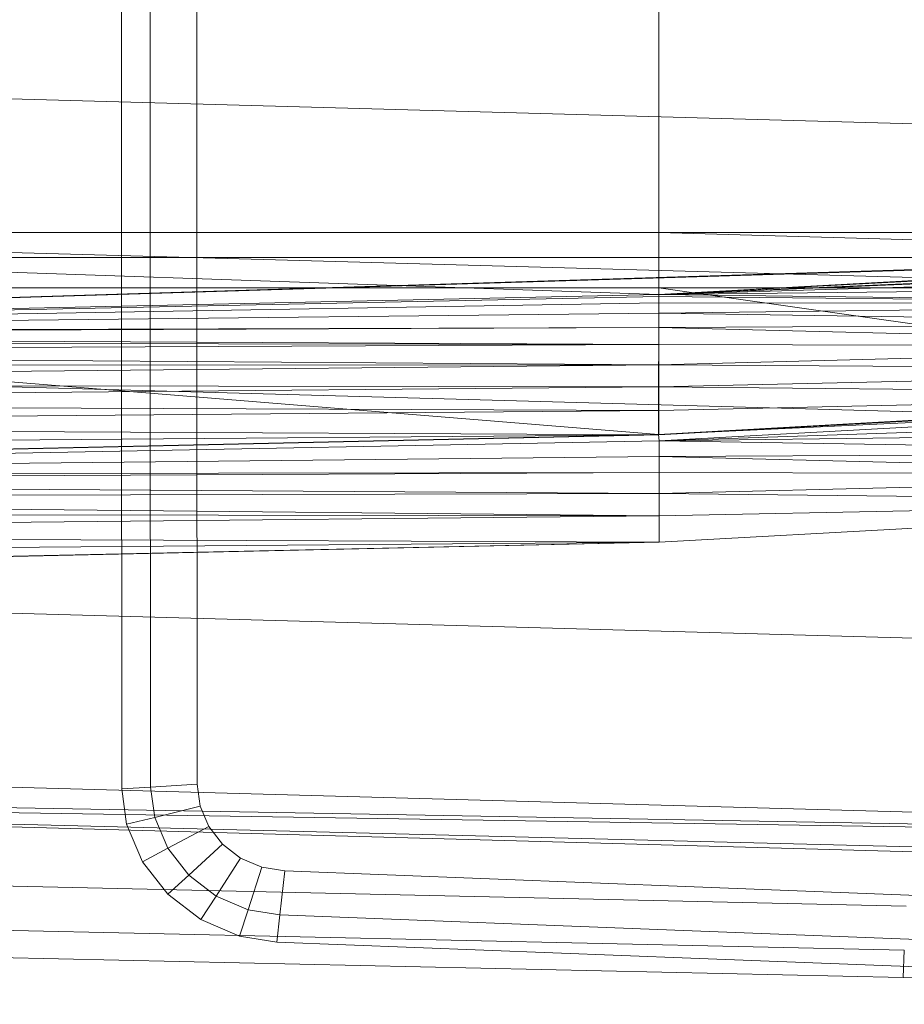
# Model space of a CAD drawing. Header units: metres. Extents: x 397.7 to 427.5, y 12.7 to 28.4.
# Tile 66 of 139: x 407.736 to 407.872, y 26.125 to 26.277. Entities that reach past the tile are written whole.
import ezdxf

# ---------------------------------------------------------------- set-up
doc = ezdxf.new("R2010")
doc.units = ezdxf.units.M
doc.layers.add('A-DETL-____-MBND', color=7, linetype='Continuous', lineweight=18)

# ---------------------------------------------------------------- blocks, each defined once
blk = doc.blocks.new('Family - Inodor P2-153200-05_CLI_AIGUA_P2')
at = {"layer": 'A-DETL-____-MBND', "color": 253, "true_color": 0xaaaaaa}
for p, q in [((0.19876, 0.12377), (0.19876, 0.27623)), ((0.19876, 0.12377), (0.19876, 0.27623)), ((0.2032, 0.12377), (0.2032, 0.27623)), ((0.2032, 0.12377), (0.2032, 0.27623)), ((0.2104, 0.27622), (0.2104, 0.12377)), ((0.2104, 0.12377), (0.2104, 0.27622)), ((0.2104, 0.27622), (0.2104, 0.12377)), ((0.2104, 0.27622), (0.2104, 0.12377)), ((0.28176, 0.13288), (0.28176, 0.26697)), ((0.28176, 0.13288), (0.28176, 0.26697)), ((0.28176, 0.26697), (0.28176, 0.13288)), ((0.28176, 0.13288), (0.28176, 0.26697)), ((0.51095, 0.14444), (0.00127, 0.15852)), ((0.51095, 0.12067), (0.00127, 0.13475)), ((0.52327, 0.1334), (0.00127, 0.11723)), ((0.28176, 0.13288), (0.00186, 0.13288)), ((0.28176, 0.13288), (0.00186, 0.13288)), ((0.28176, 0.12326), (0.00186, 0.13288)), ((0.28176, 0.12326), (0.00186, 0.13288)), ((0.00186, 0.13288), (0.28176, 0.13288)), ((0.28176, 0.13288), (0.00186, 0.13288)), ((0.00187, 0.11726), (0.52327, 0.1334)), ((0.00187, 0.11726), (0.52327, 0.1334)), ((0.00187, 0.11726), (0.51154, 0.13288)), ((0.00187, 0.11726), (0.51154, 0.13288)), ((0.39665, 0.13288), (0.28176, 0.13288)), ((0.28176, 0.13288), (0.28176, 0.12326)), ((0.39665, 0.1296), (0.28176, 0.13288)), ((0.39665, 0.13288), (0.28176, 0.13288)), ((0.39665, 0.1296), (0.28176, 0.13288)), ((0.28176, 0.12326), (0.28176, 0.13288)), ((0.28176, 0.12326), (0.51154, 0.13288)), ((0.28176, 0.12326), (0.51154, 0.13288)), ((0.28176, 0.13288), (0.39665, 0.13288)), ((0.28176, 0.13288), (0.28176, 0.12899)), ((0.39665, 0.13288), (0.28176, 0.13288)), ((0.28176, 0.12899), (0.28176, 0.13288)), ((0.28176, 0.12326), (0.39665, 0.1296)), ((0.28176, 0.12326), (0.39665, 0.1296)), ((0.39665, 0.1296), (0.28176, 0.12326)), ((0.28176, 0.12326), (0.39665, 0.1296)), ((0.00186, 0.12899), (0.28176, 0.12899)), ((0.28176, 0.12899), (0.00186, 0.12899)), ((0.39665, 0.12929), (0.28176, 0.12326)), ((0.28176, 0.12326), (0.39665, 0.12929)), ((0.28176, 0.12899), (0.39665, 0.12899)), ((0.28176, 0.12899), (0.28176, 0.12431)), ((0.39665, 0.12899), (0.28176, 0.12899)), ((0.28176, 0.12431), (0.28176, 0.12899)), ((0.39665, 0.12831), (0.28176, 0.12326)), ((0.28176, 0.12326), (0.39665, 0.12831)), ((0.39665, 0.12671), (0.28176, 0.12326)), ((0.28176, 0.12326), (0.39665, 0.12671)), ((0.00186, 0.12431), (0.28176, 0.12431)), ((0.28176, 0.12431), (0.00186, 0.12431)), ((0.28175, 0.10165), (0.00186, 0.12431)), ((0.28175, 0.10165), (0.00186, 0.12431)), ((0.1988, 0.04683), (0.19876, 0.12377)), ((0.1988, 0.04683), (0.19876, 0.12377)), ((0.20325, 0.0471), (0.2032, 0.12377)), ((0.20325, 0.0471), (0.2032, 0.12377)), ((0.2104, 0.12377), (0.21044, 0.04754)), ((0.21044, 0.04754), (0.2104, 0.12377)), ((0.2104, 0.12377), (0.21044, 0.04754)), ((0.2104, 0.12377), (0.21044, 0.04754)), ((0.28176, 0.12431), (0.28175, 0.10165)), ((0.28175, 0.10165), (0.28176, 0.12431)), ((0.39665, 0.12454), (0.28176, 0.12326)), ((0.28176, 0.12326), (0.39665, 0.12454)), ((0.28176, 0.12431), (0.39665, 0.12431)), ((0.39665, 0.12431), (0.28176, 0.12431)), ((0.39665, 0.10799), (0.28176, 0.12431)), ((0.39665, 0.10799), (0.28176, 0.12431)), ((0.00187, 0.11726), (0.28176, 0.12326)), ((0.00187, 0.11726), (0.28176, 0.12326)), ((0.28176, 0.12326), (0.00187, 0.11726)), ((0.00187, 0.11726), (0.28176, 0.12326)), ((0.28176, 0.12295), (0.00187, 0.11726)), ((0.00187, 0.11726), (0.28176, 0.12295)), ((0.28176, 0.12197), (0.00187, 0.11726)), ((0.00187, 0.11726), (0.28176, 0.12197)), ((0.39665, 0.12186), (0.28176, 0.12326)), ((0.39665, 0.12186), (0.28176, 0.12326)), ((0.28176, 0.12295), (0.28176, 0.12326)), ((0.28176, 0.12295), (0.28176, 0.12326)), ((0.39665, 0.12186), (0.28176, 0.12295)), ((0.39665, 0.12186), (0.28176, 0.12295)), ((0.28176, 0.12197), (0.28176, 0.12295)), ((0.28176, 0.12197), (0.28176, 0.12295)), ((0.39665, 0.12186), (0.28176, 0.12197)), ((0.39665, 0.12186), (0.28176, 0.12197)), ((0.28176, 0.12037), (0.28176, 0.12197)), ((0.28176, 0.12037), (0.28176, 0.12197)), ((0.39665, 0.12186), (0.28176, 0.12037)), ((0.28176, 0.12037), (0.39665, 0.12186)), ((0.28176, 0.12037), (0.00187, 0.11726)), ((0.00187, 0.11726), (0.28176, 0.12037)), ((0.39665, 0.11876), (0.28176, 0.12037)), ((0.39665, 0.11876), (0.28176, 0.12037)), ((0.28176, 0.11819), (0.28176, 0.12037)), ((0.28176, 0.11819), (0.28176, 0.12037)), ((0.28176, 0.11819), (0.00187, 0.11726)), ((0.00187, 0.11694), (0.28176, 0.11819)), ((0.00187, 0.11726), (0.28176, 0.11819)), ((0.00187, 0.11694), (0.28176, 0.11819)), ((0.39665, 0.11876), (0.28176, 0.11819)), ((0.28176, 0.11819), (0.39665, 0.11876)), ((0.39665, 0.11533), (0.28176, 0.11819)), ((0.28176, 0.11552), (0.28176, 0.11819)), ((0.39665, 0.11533), (0.28176, 0.11819)), ((0.28176, 0.11552), (0.28176, 0.11819)), ((0.28176, 0.11552), (0.00187, 0.11694)), ((0.28176, 0.11552), (0.00187, 0.11694)), ((0.28176, 0.11552), (0.00187, 0.11596)), ((0.28176, 0.11552), (0.00187, 0.11596)), ((0.28176, 0.11552), (0.00187, 0.11436)), ((0.00187, 0.11436), (0.28176, 0.11552)), ((0.28176, 0.11242), (0.00187, 0.11436)), ((0.28176, 0.11242), (0.00187, 0.11436)), ((0.39665, 0.11533), (0.28176, 0.11552)), ((0.39665, 0.11533), (0.28176, 0.11552)), ((0.28176, 0.11242), (0.28176, 0.11552)), ((0.28176, 0.11242), (0.28176, 0.11552)), ((0.39665, 0.11533), (0.28176, 0.11242)), ((0.28176, 0.11242), (0.39665, 0.11533)), ((0.51095, 0.09991), (0.00127, 0.11399)), ((0.28176, 0.11242), (0.00187, 0.11219)), ((0.00187, 0.10951), (0.28176, 0.11242)), ((0.00187, 0.11219), (0.28176, 0.11242)), ((0.00187, 0.10951), (0.28176, 0.11242)), ((0.39665, 0.11167), (0.28176, 0.11242)), ((0.39665, 0.11167), (0.28176, 0.11242)), ((0.28176, 0.10898), (0.28176, 0.11242)), ((0.28176, 0.10898), (0.28176, 0.11242)), ((0.39665, 0.11167), (0.28176, 0.10898)), ((0.28176, 0.10898), (0.39665, 0.11167)), ((0.28176, 0.10898), (0.00187, 0.10951)), ((0.28176, 0.10898), (0.00187, 0.10951)), ((0.28176, 0.10898), (0.00187, 0.10641)), ((0.00187, 0.10641), (0.28176, 0.10898)), ((0.39665, 0.1079), (0.28176, 0.10898)), ((0.39665, 0.1079), (0.28176, 0.10898)), ((0.28176, 0.10533), (0.28176, 0.10898)), ((0.28176, 0.10533), (0.28176, 0.10898)), ((0.39665, 0.10799), (0.28175, 0.10165)), ((0.28175, 0.10165), (0.39665, 0.10799)), ((0.3967, 0.10699), (0.28175, 0.10165)), ((0.28175, 0.10165), (0.3967, 0.10699)), ((0.39665, 0.1079), (0.28176, 0.10533)), ((0.28176, 0.10156), (0.39665, 0.1079)), ((0.28176, 0.10533), (0.39665, 0.1079)), ((0.28181, 0.10065), (0.3967, 0.10699)), ((0.28181, 0.10065), (0.3967, 0.10699)), ((0.28176, 0.10533), (0.00187, 0.10641)), ((0.28176, 0.10533), (0.00187, 0.10641)), ((0.28176, 0.10533), (0.00187, 0.10298)), ((0.00187, 0.10298), (0.28176, 0.10533)), ((0.28176, 0.10156), (0.28176, 0.10533)), ((0.28176, 0.10156), (0.28176, 0.10533)), ((0.3967, 0.10454), (0.28181, 0.10065)), ((0.28181, 0.10065), (0.3967, 0.10454)), ((0.28176, 0.10156), (0.00187, 0.10298)), ((0.28176, 0.10156), (0.00187, 0.10298)), ((0.3967, 0.1021), (0.28181, 0.10065)), ((0.28181, 0.10065), (0.3967, 0.1021)), ((0.28176, 0.10156), (0.00127, 0.09542)), ((0.28176, 0.10156), (0.00187, 0.09932)), ((0.00187, 0.09555), (0.28176, 0.10156)), ((0.00187, 0.09932), (0.28176, 0.10156)), ((0.00187, 0.09555), (0.28176, 0.10156)), ((0.28175, 0.10165), (0.00192, 0.09531)), ((0.00192, 0.09531), (0.28175, 0.10165)), ((0.28181, 0.10065), (0.00192, 0.09531)), ((0.00192, 0.09531), (0.28181, 0.10065)), ((0.28181, 0.10065), (0.28175, 0.10165)), ((0.28181, 0.10065), (0.28175, 0.10165)), ((0.3967, 0.09882), (0.28181, 0.10065)), ((0.3967, 0.09882), (0.28181, 0.10065)), ((0.28181, 0.0982), (0.28181, 0.10065)), ((0.28181, 0.0982), (0.28181, 0.10065)), ((0.28181, 0.0982), (0.00192, 0.09531)), ((0.00192, 0.09531), (0.28181, 0.0982)), ((0.3967, 0.09882), (0.28181, 0.0982)), ((0.28181, 0.0982), (0.3967, 0.09882)), ((0.3967, 0.0954), (0.28181, 0.0982)), ((0.3967, 0.0954), (0.28181, 0.0982)), ((0.28181, 0.09576), (0.28181, 0.0982)), ((0.28181, 0.09576), (0.28181, 0.0982)), ((0.28181, 0.09576), (0.00192, 0.09531)), ((0.00192, 0.09431), (0.28181, 0.09576)), ((0.00192, 0.09531), (0.28181, 0.09576)), ((0.00192, 0.09431), (0.28181, 0.09576)), ((0.3967, 0.0954), (0.28181, 0.09576)), ((0.3967, 0.0954), (0.28181, 0.09576)), ((0.28181, 0.09248), (0.28181, 0.09576)), ((0.28181, 0.09248), (0.28181, 0.09576)), ((0.3967, 0.0954), (0.28181, 0.09248)), ((0.28181, 0.09248), (0.3967, 0.0954)), ((0.28181, 0.09248), (0.00192, 0.09431)), ((0.28181, 0.09248), (0.00192, 0.09431)), ((0.28181, 0.09248), (0.00192, 0.09185)), ((0.00192, 0.09185), (0.28181, 0.09248)), ((0.28181, 0.08906), (0.00192, 0.09185)), ((0.28181, 0.08906), (0.00192, 0.09185)), ((0.39671, 0.09131), (0.28181, 0.09248)), ((0.28181, 0.08906), (0.28181, 0.09248)), ((0.39671, 0.09131), (0.28181, 0.09248)), ((0.28181, 0.08906), (0.28181, 0.09248)), ((0.39671, 0.09131), (0.28181, 0.08906)), ((0.28181, 0.08497), (0.39671, 0.09131)), ((0.28181, 0.08906), (0.39671, 0.09131)), ((0.28181, 0.08906), (0.00192, 0.08942)), ((0.28181, 0.08906), (0.00192, 0.08942)), ((0.28181, 0.08906), (0.00192, 0.08614)), ((0.00192, 0.08614), (0.28181, 0.08906)), ((0.28181, 0.08497), (0.28181, 0.08906)), ((0.28181, 0.08497), (0.28181, 0.08906)), ((0.28181, 0.08497), (0.00192, 0.08614)), ((0.28181, 0.08497), (0.00192, 0.08614)), ((0.28181, 0.08497), (0.00127, 0.07882)), ((0.28181, 0.08497), (0.00192, 0.08272)), ((0.00192, 0.07896), (0.28181, 0.08497)), ((0.00192, 0.08272), (0.28181, 0.08497)), ((0.00192, 0.07896), (0.28181, 0.08497)), ((0.51095, 0.06488), (0.00127, 0.07896)), ((0.51095, 0.03799), (0.00127, 0.05207)), ((0.21044, 0.04754), (0.20325, 0.0471)), ((0.20325, 0.0471), (0.21044, 0.04754)), ((0.21044, 0.04754), (0.2109, 0.04416)), ((0.2109, 0.04416), (0.21044, 0.04754)), ((0.21044, 0.04754), (0.2109, 0.04416)), ((0.21044, 0.04754), (0.2109, 0.04416)), ((0.51095, 0.03799), (0.00127, 0.04712)), ((0.51095, 0.03799), (0.00127, 0.04594)), ((0.51095, 0.03305), (0.00127, 0.04594)), ((0.51095, 0.03186), (0.00127, 0.04594)), ((0.20325, 0.0471), (0.1988, 0.04683)), ((0.1988, 0.04683), (0.20325, 0.0471)), ((0.19954, 0.04135), (0.1988, 0.04683)), ((0.19954, 0.04135), (0.1988, 0.04683)), ((0.20388, 0.04242), (0.20325, 0.0471)), ((0.20388, 0.04242), (0.20325, 0.0471)), ((0.2109, 0.04416), (0.20388, 0.04242)), ((0.20388, 0.04242), (0.2109, 0.04416)), ((0.2109, 0.04416), (0.21224, 0.041)), ((0.21224, 0.041), (0.2109, 0.04416)), ((0.2109, 0.04416), (0.21224, 0.041)), ((0.2109, 0.04416), (0.21224, 0.041)), ((0.20388, 0.04242), (0.19954, 0.04135)), ((0.19954, 0.04135), (0.20388, 0.04242)), ((0.20199, 0.03555), (0.19954, 0.04135)), ((0.20199, 0.03555), (0.19954, 0.04135)), ((0.20591, 0.03763), (0.20388, 0.04242)), ((0.20591, 0.03763), (0.20388, 0.04242)), ((0.21224, 0.041), (0.20591, 0.03763)), ((0.20591, 0.03763), (0.21224, 0.041)), ((0.21224, 0.041), (0.21437, 0.03826)), ((0.21437, 0.03826), (0.21224, 0.041)), ((0.21224, 0.041), (0.21437, 0.03826)), ((0.21224, 0.041), (0.21437, 0.03826)), ((0.21437, 0.03826), (0.20914, 0.03349)), ((0.20914, 0.03349), (0.21437, 0.03826)), ((0.21437, 0.03826), (0.21716, 0.03612)), ((0.21716, 0.03612), (0.21437, 0.03826)), ((0.21437, 0.03826), (0.21716, 0.03612)), ((0.21437, 0.03826), (0.21716, 0.03612)), ((0.20591, 0.03763), (0.20199, 0.03555)), ((0.20199, 0.03555), (0.20591, 0.03763)), ((0.20914, 0.03349), (0.20591, 0.03763)), ((0.20914, 0.03349), (0.20591, 0.03763)), ((0.00056, 0.03582), (0.31998, 0.0287)), ((0.00056, 0.03582), (0.31998, 0.0287)), ((0.2059, 0.03054), (0.20199, 0.03555)), ((0.2059, 0.03054), (0.20199, 0.03555)), ((0.21716, 0.03612), (0.21337, 0.03025)), ((0.21337, 0.03025), (0.21716, 0.03612)), ((0.21716, 0.03612), (0.22043, 0.03472)), ((0.22043, 0.03472), (0.21716, 0.03612)), ((0.21716, 0.03612), (0.22043, 0.03472)), ((0.21716, 0.03612), (0.22043, 0.03472)), ((0.22043, 0.03472), (0.21832, 0.02813)), ((0.21832, 0.02813), (0.22043, 0.03472)), ((0.22043, 0.03472), (0.22397, 0.03415)), ((0.22397, 0.03415), (0.22043, 0.03472)), ((0.22043, 0.03472), (0.22397, 0.03415)), ((0.22043, 0.03472), (0.22397, 0.03415)), ((0.22397, 0.03415), (0.22322, 0.02734)), ((0.22322, 0.02734), (0.22397, 0.03415)), ((0.22397, 0.03415), (0.28722, 0.03169)), ((0.28722, 0.03169), (0.22397, 0.03415)), ((0.22397, 0.03415), (0.28722, 0.03169)), ((0.22397, 0.03415), (0.28722, 0.03169)), ((0.20914, 0.03349), (0.2059, 0.03054)), ((0.2059, 0.03054), (0.20914, 0.03349)), ((0.21337, 0.03025), (0.20914, 0.03349)), ((0.21337, 0.03025), (0.20914, 0.03349)), ((0.21102, 0.02662), (0.2059, 0.03054)), ((0.21102, 0.02662), (0.2059, 0.03054)), ((0.28722, 0.03169), (0.41372, 0.02678)), ((0.41372, 0.02678), (0.28722, 0.03169)), ((0.28722, 0.03169), (0.41372, 0.02678)), ((0.28722, 0.03169), (0.41372, 0.02678)), ((0.00022, 0.02899), (0.31971, 0.02187)), ((0.00022, 0.02899), (0.31971, 0.02187)), ((0.21337, 0.03025), (0.21102, 0.02662)), ((0.21102, 0.02662), (0.21337, 0.03025)), ((0.21832, 0.02813), (0.21337, 0.03025)), ((0.21832, 0.02813), (0.21337, 0.03025)), ((0.21832, 0.02813), (0.21701, 0.02405)), ((0.21701, 0.02405), (0.21832, 0.02813)), ((0.22322, 0.02734), (0.21832, 0.02813)), ((0.22322, 0.02734), (0.21832, 0.02813)), ((0.21701, 0.02405), (0.21102, 0.02662)), ((0.21701, 0.02405), (0.21102, 0.02662)), ((0.22322, 0.02734), (0.22275, 0.02313)), ((0.22275, 0.02313), (0.22322, 0.02734)), ((0.28693, 0.02486), (0.22322, 0.02734)), ((0.28693, 0.02486), (0.22322, 0.02734)), ((0, 0.02477), (0.31954, 0.01764)), ((0, 0.02477), (0.31954, 0.01764)), ((0.41343, 0.01995), (0.28693, 0.02486)), ((0.41343, 0.01995), (0.28693, 0.02486)), ((0.22275, 0.02313), (0.21701, 0.02405)), ((0.22275, 0.02313), (0.21701, 0.02405)), ((0.28674, 0.02064), (0.22275, 0.02313)), ((0.28674, 0.02064), (0.22275, 0.02313)), ((0.31971, 0.02187), (0.31954, 0.01764)), ((0.31954, 0.01764), (0.31971, 0.02187)), ((0.41325, 0.01573), (0.28674, 0.02064)), ((0.41325, 0.01573), (0.28674, 0.02064)), ((0.31954, 0.01764), (0.47654, 0.01351)), ((0.31954, 0.01764), (0.47654, 0.01351))]:
    blk.add_line(p, q, dxfattribs=at)
blk = doc.blocks.new('LONDR55-XX_ZZ-ARQ-CAA-M3D-Londres55_ifc-1-05_CLI_AIGUA_P2')
at = {"layer": 'A-DETL-____-MBND', "color": 253, "lineweight": 18, "true_color": 0xaaaaaa}
blk.add_blockref('Family - Inodor P2-153200-05_CLI_AIGUA_P2', (407.55268, 26.11126), dxfattribs=at)

msp = doc.modelspace()

# ---------------------------------------------------------------- block references
at = {"lineweight": 5}
msp.add_blockref('LONDR55-XX_ZZ-ARQ-CAA-M3D-Londres55_ifc-1-05_CLI_AIGUA_P2', (0, 0), dxfattribs=at)

doc.saveas('drawing.dxf')
